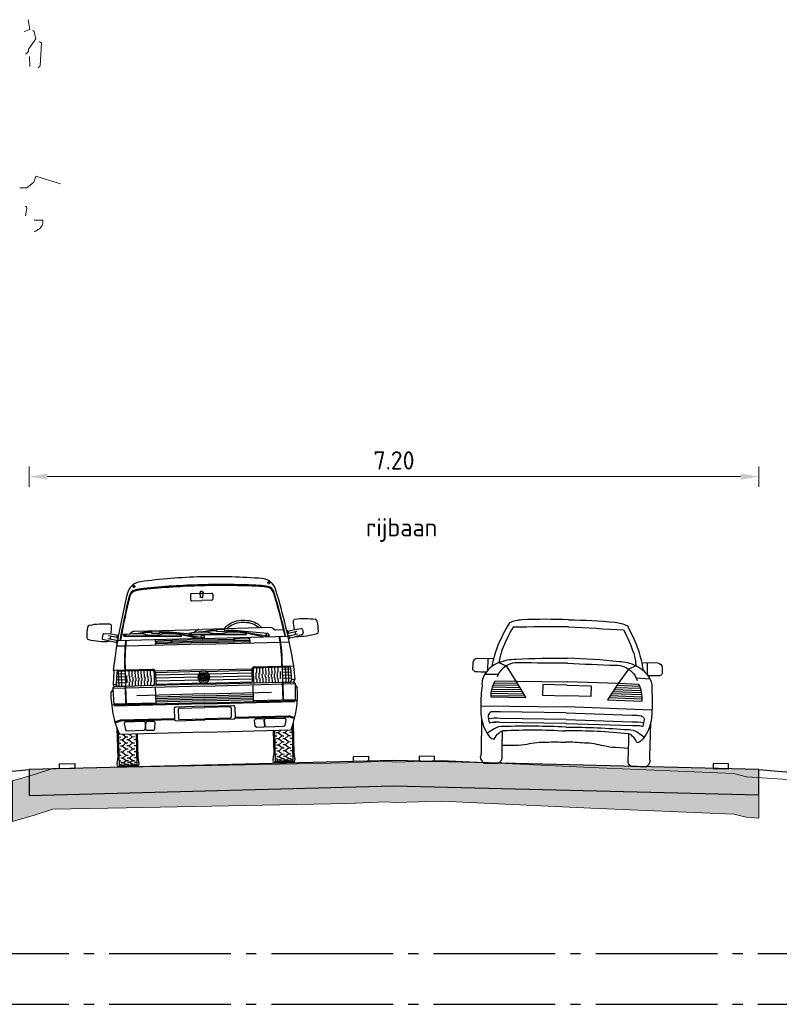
# Model space of a CAD drawing. Header units: metres. Extents: x 180716 to 180809, y 418548 to 418668.
# Tile 114 of 148: x 180778.54 to 180786.04, y 418612.37 to 418622.09. Entities that reach past the tile are written whole.
import ezdxf

# ---------------------------------------------------------------- set-up
doc = ezdxf.new("R2010")
doc.units = ezdxf.units.M
doc.linetypes.add('AL-NAP_LIJN', pattern=[15.25, 12, -1.5, 0.25, -1.5])
doc.layers.get('0').update_dxf_attribs({"color": 30, "lineweight": 0})
doc.layers.get('Defpoints').update_dxf_attribs({"lineweight": 0})
for name, color, linetype, lineweight in [('B-WE-GR-BOOM-SD', 253, 'Continuous', 0), ('B-WE-OG-DTM-V', 253, 'Continuous', 0), ('B-WE-VH-M', 253, 'Continuous', 0), ('B-WE-VH-VERHARDING_ASFALT-GD', 253, 'Continuous', 0), ('N-WE-GW-BERM-GD', 90, 'Continuous', 30), ('N-WE-VH-M', 7, 'Continuous', 18), ('N-WE-VH-VERHARDING_ASFALT-GD', 210, 'Continuous', 30), ('N-WE-VW-MARKERING-GD', 7, 'Continuous', 30), ('N-WE-WH-WATERPEIL_WINTERPEIL-GD', 150, 'AL-NAP_LIJN', 25), ('N-WE-WH-WATERPEIL_ZOMERPEIL-GD', 150, 'AL-NAP_LIJN', 25), ('X-XX-AL-AANKLEDING-SD', 6, 'Continuous', 25)]:
    doc.layers.add(name, color=color, linetype=linetype, lineweight=lineweight)
doc.layers.add('B-WE-VH-VERHARDING_ASFALT-AD', color=253, linetype='Continuous', lineweight=0, transparency=0.5)
doc.layers.add('N-WE-VH-VERHARDING_ASFALT-AD', color=212, linetype='Continuous', lineweight=18, transparency=0.3)
doc.styles.add('NLCS-ISO-M100-T18', font='NLCS-ISO.ttf', dxfattribs={"height": 0.18})
doc.dimstyles.new('NLCS-M100-T18-PIJL_L2_H1', dxfattribs={"dimscale": 0.1, "dimtxt": 2.5, "dimasz": 1.8, "dimexe": 2, "dimexo": 2, "dimgap": 0.7, "dimtad": 1, "dimzin": 0, "dimdsep": 46, "dimtxsty": 'NLCS-ISO-M100-T18', "dimcen": 0, "dimdle": 2, "dimclrd": 256, "dimclre": 256, "dimclrt": 1, "dimadec": 1, "dimazin": 0, "dimtfac": 1, "dimtdec": 3, "dimtofl": 0, "dimtmove": 0, "dimatfit": 3, "dimfxl": 2, "dimfxlon": 1, "dimtfillclr": 256, "dimtolj": 1, "dimtzin": 0, "dimlwd": -1, "dimlwe": -1, "dimarcsym": 0})

# ---------------------------------------------------------------- blocks, each defined once
blk = doc.blocks.new('SGR-BOOM_S02_G_ZIJ-D')
at = {"flags": 128}
for points in [[(2.8191, 7.5485), (2.8758, 7.5663), (2.8614, 7.6642)], [(2.8336, 7.3272), (2.8369, 7.3272), (2.8413, 7.3294), (2.8469, 7.335), (2.8502, 7.3383), (2.8591, 7.3461), (2.8614, 7.3517), (2.8625, 7.355), (2.8625, 7.375), (2.9348, 7.4751), (2.9181, 7.5474), (2.9147, 7.5507), (2.9103, 7.553), (2.9081, 7.5541), (2.9058, 7.5563)], [(2.9637, 7.4462), (2.9715, 7.4451), (2.977, 7.4429), (2.9881, 7.4373), (2.9926, 7.4329), (2.9781, 7.2104), (2.9737, 7.2071), (2.9692, 7.2004), (2.9626, 7.1915), (2.9592, 7.1871)], [(2.8725, 7.3027), (2.8769, 7.2015)], [(2.7768, 6.0038), (2.8469, 6.0038), (2.9147, 6.0616), (2.9359, 6.1195), (3.1805, 6.0461)], [(2.8336, 5.7302), (2.8469, 5.8059), (2.8458, 5.8092), (2.8436, 5.8148), (2.8413, 5.8192), (2.8336, 5.8259)], [(2.9203, 5.5757), (2.9336, 5.579), (2.9592, 5.5935), (2.9715, 5.6024), (2.987, 5.6201), (2.997, 5.6335), (3.0059, 5.6568), (3.0048, 5.6757), (3.0037, 5.6824), (3.0015, 5.6869), (2.9203, 5.6869)]]:
    blk.add_lwpolyline(points, dxfattribs=at)
blk = doc.blocks.new('SAL-AANKLEDING_BUSJE1_VOORAANZICHT-D')
for p, q in [((-0.6873, 1.7825), (-0.6612, 1.7645)), ((-0.6752, 1.7925), (-0.6491, 1.7745)), ((0.6752, 1.7925), (0.6491, 1.7745)), ((0.6873, 1.7825), (0.6612, 1.7645)), ((-0.11, 1.68), (-0.11, 1.63)), ((-0.0144, 1.69), (-0.1, 1.69)), ((-0.0122, 1.65), (-0.015, 1.7)), ((0.0122, 1.65), (0.015, 1.7)), ((0.0144, 1.69), (0.1, 1.69)), ((0.11, 1.68), (0.11, 1.63)), ((-0.1, 1.62), (0, 1.62)), ((0, 1.65), (-0.0122, 1.65)), ((0, 1.65), (0.0122, 1.65)), ((0.1, 1.62), (0, 1.62)), ((-0.9855, 1.3095), (-0.9929, 1.2741)), ((-0.9055, 1.31), (-0.9746, 1.3174)), ((-0.8521, 1.2478), (-0.9358, 1.2653)), ((-0.846, 1.2771), (-0.9296, 1.2946)), ((-0.9085, 1.2902), (-0.9146, 1.2609)), ((-0.8419, 1.2967), (-0.9055, 1.31)), ((-0.8419, 1.2967), (-0.846, 1.2771)), ((-0.846, 1.2771), (-0.8377, 1.2645)), ((-0.8419, 1.2967), (-0.8292, 1.305)), ((-0.7989, 1.31), (-0.7183, 1.31)), ((-0.7765, 1.2872), (-0.7763, 1.2972)), ((-0.7765, 1.2872), (-0.208, 1.2729)), ((-0.7764, 1.2926), (-0.5364, 1.2865)), ((-0.693, 1.329), (-0.7183, 1.31)), ((-0.675, 1.335), (0, 1.335)), ((-0.5365, 1.2861), (-0.5363, 1.2911)), ((-0.5363, 1.2911), (-0.4477, 1.2889)), ((-0.503, 1.3294), (-0.504, 1.3124)), ((-0.504, 1.3124), (-0.4221, 1.3078)), ((-0.4211, 1.3248), (-0.503, 1.3294)), ((-0.4478, 1.2839), (-0.4477, 1.2889)), ((-0.4478, 1.2843), (-0.2079, 1.2783)), ((-0.4221, 1.3078), (-0.4211, 1.3248)), ((-0.325, 1.3073), (-0.4218, 1.3128)), ((-0.324, 1.3172), (-0.4212, 1.3228)), ((-0.3517, 1.3058), (-0.3913, 1.308)), ((-0.3304, 1.301), (-0.3305, 1.296)), ((-0.2234, 1.2925), (-0.325, 1.3073)), ((-0.2219, 1.3024), (-0.324, 1.3172)), ((-0.0442, 1.2456), (-0.2238, 1.2895)), ((-0.2219, 1.3024), (-0.2234, 1.2925)), ((-0.0026, 1.2511), (-0.2234, 1.2925)), ((0.0015, 1.2791), (-0.2219, 1.3024)), ((-0.208, 1.2729), (-0.2078, 1.2829)), ((-0.1365, 1.2872), (-0.1363, 1.2972)), ((-0.1365, 1.2872), (0.432, 1.2729)), ((-0.1364, 1.2934), (-0.1363, 1.2972)), ((-0.1364, 1.2926), (0.1036, 1.2865)), ((-0.053, 1.329), (-0.0783, 1.31)), ((0.675, 1.335), (0, 1.335)), ((0.1035, 1.2861), (0.1037, 1.2911)), ((0.1037, 1.2911), (0.1923, 1.2889)), ((0.137, 1.3294), (0.136, 1.3124)), ((0.136, 1.3124), (0.2179, 1.3078)), ((0.2189, 1.3248), (0.137, 1.3294)), ((0.1922, 1.2839), (0.1923, 1.2889)), ((0.1922, 1.2843), (0.4321, 1.2783)), ((0.2179, 1.3078), (0.2189, 1.3248)), ((0.315, 1.3073), (0.2182, 1.3128)), ((0.316, 1.3172), (0.2188, 1.3228)), ((0.2883, 1.3058), (0.2487, 1.308)), ((0.3096, 1.301), (0.3095, 1.296)), ((0.4166, 1.2925), (0.315, 1.3073)), ((0.4181, 1.3024), (0.316, 1.3172)), ((0.5958, 1.2456), (0.4162, 1.2895)), ((0.4181, 1.3024), (0.4166, 1.2925)), ((0.6374, 1.2511), (0.4166, 1.2925)), ((0.6415, 1.2791), (0.4181, 1.3024)), ((0.432, 1.2729), (0.4322, 1.2829)), ((0.5036, 1.2934), (0.5037, 1.2972)), ((0.693, 1.329), (0.7183, 1.31)), ((0.7989, 1.31), (0.7183, 1.31)), ((0.8419, 1.2967), (0.8292, 1.305)), ((0.846, 1.2771), (0.8377, 1.2645)), ((0.8419, 1.2967), (0.9055, 1.31)), ((0.8419, 1.2967), (0.846, 1.2771)), ((0.846, 1.2771), (0.9296, 1.2946)), ((0.8521, 1.2478), (0.9358, 1.2653)), ((0.9055, 1.31), (0.9746, 1.3174)), ((0.9085, 1.2902), (0.9146, 1.2609)), ((0.9855, 1.3095), (0.9929, 1.2741)), ((-0.9199, 1.2415), (-0.9861, 1.2625)), ((-0.8562, 1.2282), (-0.9199, 1.2415)), ((-0.8521, 1.2478), (-0.8562, 1.2282)), ((-0.8562, 1.2282), (-0.8479, 1.2155)), ((-0.8521, 1.2478), (-0.8394, 1.2561)), ((-0.768, 1.19), (-0.8521, 1.19)), ((0, 1.2456), (-0.8415, 1.2456)), ((0, 1.19), (-0.7629, 1.19)), ((-0.4654, 1.19), (-0.4654, 1.2456)), ((0, 1.204), (-0.4654, 1.204)), ((-0.314, 1.218), (-0.465, 1.218)), ((-0.314, 1.232), (-0.4474, 1.232)), ((-0.314, 1.234), (-0.314, 1.218)), ((-0.314, 1.234), (-0.304, 1.234)), ((-0.304, 1.234), (-0.304, 1.218)), ((0, 1.232), (-0.304, 1.232)), ((0, 1.218), (-0.304, 1.218)), ((0, 1.2456), (0.8415, 1.2456)), ((0, 1.232), (0.304, 1.232)), ((0, 1.218), (0.304, 1.218)), ((0, 1.204), (0.4654, 1.204)), ((0, 1.19), (0.7629, 1.19)), ((0.0139, 1.2622), (0.0105, 1.2456)), ((0.314, 1.234), (0.304, 1.234)), ((0.304, 1.234), (0.304, 1.218)), ((0.314, 1.234), (0.314, 1.218)), ((0.314, 1.232), (0.4474, 1.232)), ((0.314, 1.218), (0.465, 1.218)), ((0.4654, 1.19), (0.4654, 1.2456)), ((0.6539, 1.2622), (0.6505, 1.2456)), ((0.768, 1.19), (0.8521, 1.19)), ((0.8521, 1.2478), (0.8394, 1.2561)), ((0.8562, 1.2282), (0.8479, 1.2155)), ((0.8521, 1.2478), (0.8562, 1.2282)), ((0.8562, 1.2282), (0.9199, 1.2415)), ((0.9199, 1.2415), (0.9861, 1.2625)), ((-0.887, 0.948), (-0.897, 0.816)), ((-0.505, 0.953), (-0.891, 0.953)), ((-0.891, 0.953), (-0.887, 0.948)), ((-0.8564, 0.9348), (-0.8657, 0.816)), ((-0.8599, 0.89), (-0.7749, 0.89)), ((-0.8575, 0.92), (-0.7749, 0.92)), ((-0.8463, 0.953), (-0.847, 0.944)), ((-0.7799, 0.944), (-0.8464, 0.944)), ((-0.838, 0.793), (-0.838, 0.944)), ((-0.81, 0.793), (-0.81, 0.944)), ((-0.7749, 0.939), (-0.7749, 0.903)), ((-0.7749, 0.903), (-0.7749, 0.8251)), ((-0.505, 0.944), (-0.7699, 0.944)), ((-0.7575, 0.8284), (-0.7575, 0.8984)), ((-0.735, 0.8924), (-0.735, 0.944)), ((-0.7275, 0.8342), (-0.7275, 0.8904)), ((-0.705, 0.8844), (-0.705, 0.944)), ((-0.6975, 0.84), (-0.6975, 0.8824)), ((-0.675, 0.8764), (-0.675, 0.944)), ((-0.6675, 0.8458), (-0.6675, 0.8745)), ((-0.645, 0.8714), (-0.645, 0.944)), ((-0.615, 0.8725), (-0.615, 0.944)), ((-0.585, 0.8792), (-0.585, 0.944)), ((-0.5775, 0.841), (-0.5775, 0.8809)), ((-0.555, 0.886), (-0.555, 0.944)), ((-0.5475, 0.836), (-0.5475, 0.8877)), ((-0.525, 0.8928), (-0.525, 0.944)), ((-0.5175, 0.8309), (-0.5175, 0.8945)), ((-0.49, 0.929), (-0.49, 0.9006)), ((-0.49, 0.9006), (-0.49, 0.8263)), ((0, 0.9346), (-0.475, 0.9346)), ((-0.475, 0.923), (-0.475, 0.805)), ((-0.0214, 0.92), (-0.475, 0.92)), ((-0.0508, 0.895), (-0.475, 0.895)), ((-0.0158, 0.8299), (-0.0367, 0.8768)), ((-0.013, 0.8461), (-0.0314, 0.8873)), ((-0.0063, 0.8671), (-0.02, 0.8979)), ((0, 0.8753), (-0.0117, 0.9017)), ((0, 0.9346), (0.475, 0.9346)), ((0, 0.8753), (0.0117, 0.9017)), ((0.0063, 0.8671), (0.02, 0.8979)), ((0.013, 0.8461), (0.0314, 0.8873)), ((0.0158, 0.8299), (0.0367, 0.8768)), ((0.0214, 0.92), (0.475, 0.92)), ((0.0508, 0.895), (0.475, 0.895)), ((0.475, 0.923), (0.475, 0.805)), ((0.49, 0.929), (0.49, 0.9006)), ((0.49, 0.9006), (0.49, 0.8263)), ((0.505, 0.953), (0.891, 0.953)), ((0.505, 0.944), (0.7699, 0.944)), ((0.5175, 0.8309), (0.5175, 0.8945)), ((0.525, 0.8928), (0.525, 0.944)), ((0.5475, 0.836), (0.5475, 0.8877)), ((0.555, 0.886), (0.555, 0.944)), ((0.5775, 0.841), (0.5775, 0.8809)), ((0.585, 0.8792), (0.585, 0.944)), ((0.615, 0.8725), (0.615, 0.944)), ((0.645, 0.8714), (0.645, 0.944)), ((0.6675, 0.8458), (0.6675, 0.8745)), ((0.675, 0.8764), (0.675, 0.944)), ((0.6975, 0.84), (0.6975, 0.8824)), ((0.705, 0.8844), (0.705, 0.944)), ((0.7275, 0.8342), (0.7275, 0.8904)), ((0.735, 0.8924), (0.735, 0.944)), ((0.7575, 0.8284), (0.7575, 0.8984)), ((0.7749, 0.939), (0.7749, 0.903)), ((0.8575, 0.92), (0.7749, 0.92)), ((0.7749, 0.903), (0.7749, 0.8251)), ((0.8599, 0.89), (0.7749, 0.89)), ((0.7799, 0.944), (0.8464, 0.944)), ((0.81, 0.793), (0.81, 0.944)), ((0.838, 0.793), (0.838, 0.944)), ((0.8463, 0.953), (0.847, 0.944)), ((0.8564, 0.9348), (0.8657, 0.816)), ((0.891, 0.953), (0.887, 0.948)), ((0.887, 0.948), (0.897, 0.816)), ((-0.901, 0.776), (-0.887, 0.793)), ((-0.897, 0.816), (-0.8657, 0.816)), ((-0.887, 0.793), (-0.897, 0.816)), ((-0.8557, 0.793), (-0.887, 0.793)), ((-0.8557, 0.793), (-0.8657, 0.816)), ((-0.8646, 0.83), (-0.7749, 0.83)), ((-0.8623, 0.86), (-0.7749, 0.86)), ((-0.7799, 0.793), (-0.8557, 0.793)), ((-0.7779, 0.793), (-0.7779, 0.6209)), ((-0.7749, 0.8251), (-0.7749, 0.798)), ((-0.7729, 0.793), (-0.7729, 0.6209)), ((-0.505, 0.793), (-0.7699, 0.793)), ((-0.735, 0.793), (-0.735, 0.8328)), ((-0.705, 0.793), (-0.705, 0.8386)), ((-0.675, 0.793), (-0.675, 0.8444)), ((-0.645, 0.793), (-0.645, 0.848)), ((-0.6375, 0.848), (-0.6375, 0.8714)), ((-0.615, 0.793), (-0.615, 0.8473)), ((-0.6075, 0.846), (-0.6075, 0.8742)), ((-0.585, 0.793), (-0.585, 0.8423)), ((-0.555, 0.793), (-0.555, 0.8372)), ((-0.525, 0.793), (-0.525, 0.8322)), ((0, 0.793), (-0.505, 0.793)), ((-0.49, 0.8263), (-0.49, 0.808)), ((-0.059, 0.865), (-0.475, 0.865)), ((-0.0508, 0.835), (-0.475, 0.835)), ((0, 0.805), (-0.475, 0.805)), ((-0.013, 0.8461), (-0.0055, 0.8629)), ((-0.0111, 0.8281), (0, 0.8529)), ((-0.0063, 0.8671), (0.0063, 0.8671)), ((-0.0055, 0.8629), (0.0055, 0.8629)), ((0.0111, 0.8281), (0, 0.8529)), ((0, 0.805), (0.475, 0.805)), ((0, 0.793), (0.505, 0.793)), ((0.013, 0.8461), (0.0055, 0.8629)), ((0.0508, 0.835), (0.475, 0.835)), ((0.059, 0.865), (0.475, 0.865)), ((0.49, 0.8263), (0.49, 0.808)), ((0.505, 0.793), (0.7699, 0.793)), ((0.525, 0.793), (0.525, 0.8322)), ((0.555, 0.793), (0.555, 0.8372)), ((0.585, 0.793), (0.585, 0.8423)), ((0.6075, 0.846), (0.6075, 0.8742)), ((0.615, 0.793), (0.615, 0.8473)), ((0.6375, 0.848), (0.6375, 0.8714)), ((0.645, 0.793), (0.645, 0.848)), ((0.675, 0.793), (0.675, 0.8444)), ((0.705, 0.793), (0.705, 0.8386)), ((0.735, 0.793), (0.735, 0.8328)), ((0.7729, 0.793), (0.7729, 0.6209)), ((0.8623, 0.86), (0.7749, 0.86)), ((0.8646, 0.83), (0.7749, 0.83)), ((0.7749, 0.8251), (0.7749, 0.798)), ((0.7779, 0.793), (0.7779, 0.6209)), ((0.7799, 0.793), (0.8557, 0.793)), ((0.8557, 0.793), (0.8657, 0.816)), ((0.8557, 0.793), (0.887, 0.793)), ((0.897, 0.816), (0.8657, 0.816)), ((0.887, 0.793), (0.897, 0.816)), ((0.901, 0.776), (0.887, 0.793)), ((-0.9005, 0.7614), (-0.92, 0.7388)), ((-0.901, 0.776), (-0.8955, 0.611)), ((-0.853, 0.776), (-0.901, 0.776)), ((0, 0.7759), (-0.901, 0.7759)), ((0, 0.6978), (-0.665, 0.6978)), ((-0.481, 0.7759), (-0.481, 0.611)), ((0, 0.68), (-0.481, 0.68)), ((0, 0.7759), (0.901, 0.7759)), ((0, 0.6978), (0.665, 0.6978)), ((0, 0.68), (0.481, 0.68)), ((0.481, 0.7759), (0.481, 0.611)), ((0.853, 0.776), (0.901, 0.776)), ((0.901, 0.776), (0.8955, 0.611)), ((0.9005, 0.7614), (0.92, 0.7388)), ((0, 0.611), (-0.9056, 0.611)), ((-0.481, 0.6209), (-0.8958, 0.6209)), ((0, 0.6006), (-0.8908, 0.6006)), ((0, 0.663), (-0.481, 0.663)), ((0, 0.646), (-0.481, 0.646)), ((0, 0.629), (-0.481, 0.629)), ((0, 0.663), (0.481, 0.663)), ((0, 0.646), (0.481, 0.646)), ((0, 0.629), (0.481, 0.629)), ((0, 0.611), (0.9056, 0.611)), ((0, 0.6006), (0.8908, 0.6006)), ((0.481, 0.6209), (0.8958, 0.6209)), ((-0.3, 0.561), (-0.3, 0.456)), ((0, 0.576), (-0.285, 0.576)), ((-0.261, 0.5535), (-0.261, 0.4635)), ((-0.251, 0.5635), (0, 0.5635)), ((0, 0.576), (0.285, 0.576)), ((0.251, 0.5635), (0, 0.5635)), ((0.261, 0.5535), (0.261, 0.4635)), ((0.3, 0.561), (0.3, 0.456)), ((-0.8416, 0.4581), (-0.8831, 0.4468)), ((-0.8403, 0.4481), (-0.8803, 0.4372)), ((-0.3, 0.4598), (-0.8285, 0.4598)), ((-0.2987, 0.4498), (-0.8272, 0.4498)), ((-0.285, 0.441), (0, 0.441)), ((-0.251, 0.4535), (0, 0.4535)), ((0.251, 0.4535), (0, 0.4535)), ((0.285, 0.441), (0, 0.441)), ((0.2987, 0.4498), (0.8272, 0.4498)), ((0.3, 0.4598), (0.8285, 0.4598)), ((0.8403, 0.4481), (0.8803, 0.4372)), ((0.8416, 0.4581), (0.8831, 0.4468)), ((-0.87, 0.3835), (-0.87, 0.085)), ((-0.8575, 0.3475), (-0.8575, 0)), ((-0.855, 0.295), (-0.835, 0.295)), ((0, 0.321), (-0.8474, 0.321)), ((-0.82, 0.265), (-0.785, 0.295)), ((-0.8154, 0.321), (-0.785, 0.295)), ((-0.785, 0.295), (-0.765, 0.295)), ((-0.755, 0.265), (-0.72, 0.295)), ((-0.7504, 0.321), (-0.72, 0.295)), ((-0.72, 0.295), (-0.7, 0.295)), ((-0.6825, 0.321), (-0.6825, 0)), ((-0.67, 0.321), (-0.67, 0.085)), ((0, 0.321), (0.8474, 0.321)), ((0.67, 0.321), (0.67, 0.085)), ((0.6825, 0.321), (0.6825, 0)), ((0.72, 0.295), (0.7, 0.295)), ((0.7504, 0.321), (0.72, 0.295)), ((0.755, 0.265), (0.72, 0.295)), ((0.785, 0.295), (0.765, 0.295)), ((0.8154, 0.321), (0.785, 0.295)), ((0.82, 0.265), (0.785, 0.295)), ((0.855, 0.295), (0.835, 0.295)), ((0.8575, 0.3475), (0.8575, 0)), ((0.87, 0.3835), (0.87, 0.085)), ((-0.855, 0.235), (-0.835, 0.235)), ((-0.82, 0.265), (-0.84, 0.265)), ((-0.82, 0.205), (-0.84, 0.205)), ((-0.82, 0.265), (-0.785, 0.235)), ((-0.82, 0.205), (-0.785, 0.235)), ((-0.82, 0.205), (-0.785, 0.175)), ((-0.785, 0.235), (-0.765, 0.235)), ((-0.755, 0.265), (-0.775, 0.265)), ((-0.755, 0.205), (-0.775, 0.205)), ((-0.755, 0.265), (-0.72, 0.235)), ((-0.755, 0.205), (-0.72, 0.235)), ((-0.755, 0.205), (-0.72, 0.175)), ((-0.72, 0.235), (-0.7, 0.235)), ((-0.685, 0.265), (-0.705, 0.265)), ((-0.685, 0.205), (-0.705, 0.205)), ((0.685, 0.265), (0.705, 0.265)), ((0.685, 0.205), (0.705, 0.205)), ((0.72, 0.235), (0.7, 0.235)), ((0.755, 0.265), (0.72, 0.235)), ((0.755, 0.205), (0.72, 0.235)), ((0.755, 0.205), (0.72, 0.175)), ((0.755, 0.265), (0.775, 0.265)), ((0.755, 0.205), (0.775, 0.205)), ((0.785, 0.235), (0.765, 0.235)), ((0.82, 0.265), (0.785, 0.235)), ((0.82, 0.205), (0.785, 0.235)), ((0.82, 0.205), (0.785, 0.175)), ((0.82, 0.265), (0.84, 0.265)), ((0.82, 0.205), (0.84, 0.205)), ((0.855, 0.235), (0.835, 0.235)), ((-0.855, 0.175), (-0.835, 0.175)), ((-0.855, 0.115), (-0.835, 0.115)), ((-0.82, 0.145), (-0.84, 0.145)), ((-0.82, 0.145), (-0.785, 0.175)), ((-0.82, 0.145), (-0.785, 0.115)), ((-0.82, 0.085), (-0.785, 0.115)), ((-0.785, 0.175), (-0.765, 0.175)), ((-0.785, 0.115), (-0.765, 0.115)), ((-0.755, 0.145), (-0.775, 0.145)), ((-0.755, 0.145), (-0.72, 0.175)), ((-0.755, 0.145), (-0.72, 0.115)), ((-0.755, 0.085), (-0.72, 0.115)), ((-0.72, 0.175), (-0.7, 0.175)), ((-0.72, 0.115), (-0.7, 0.115)), ((-0.685, 0.145), (-0.705, 0.145)), ((0.685, 0.145), (0.705, 0.145)), ((0.72, 0.175), (0.7, 0.175)), ((0.72, 0.115), (0.7, 0.115)), ((0.755, 0.145), (0.72, 0.175)), ((0.755, 0.145), (0.72, 0.115)), ((0.755, 0.085), (0.72, 0.115)), ((0.755, 0.145), (0.775, 0.145)), ((0.785, 0.175), (0.765, 0.175)), ((0.785, 0.115), (0.765, 0.115)), ((0.82, 0.145), (0.785, 0.175)), ((0.82, 0.145), (0.785, 0.115)), ((0.82, 0.085), (0.785, 0.115)), ((0.82, 0.145), (0.84, 0.145)), ((0.855, 0.175), (0.835, 0.175)), ((0.855, 0.115), (0.835, 0.115)), ((-0.8575, 0), (-0.6825, 0)), ((-0.855, 0.06), (-0.835, 0.06)), ((-0.855, 0.025), (-0.835, 0.025)), ((-0.855, 0.01), (-0.835, 0.01)), ((-0.82, 0.085), (-0.84, 0.085)), ((-0.82, 0.04), (-0.84, 0.04)), ((-0.82, 0.015), (-0.84, 0.015)), ((-0.82, 0.005), (-0.84, 0.005)), ((-0.82, 0.085), (-0.785, 0.06)), ((-0.82, 0.04), (-0.785, 0.06)), ((-0.82, 0.04), (-0.785, 0.025)), ((-0.82, 0.015), (-0.785, 0.025)), ((-0.82, 0.015), (-0.785, 0.01)), ((-0.82, 0.005), (-0.785, 0.01)), ((-0.82, 0.005), (-0.785, 0)), ((-0.785, 0.06), (-0.765, 0.06)), ((-0.785, 0.025), (-0.765, 0.025)), ((-0.785, 0.01), (-0.765, 0.01)), ((-0.755, 0.085), (-0.775, 0.085)), ((-0.755, 0.04), (-0.775, 0.04)), ((-0.755, 0.015), (-0.775, 0.015)), ((-0.755, 0.005), (-0.775, 0.005)), ((-0.755, 0.085), (-0.72, 0.06)), ((-0.755, 0.04), (-0.72, 0.06)), ((-0.755, 0.04), (-0.72, 0.025)), ((-0.755, 0.015), (-0.72, 0.025)), ((-0.755, 0.015), (-0.72, 0.01)), ((-0.755, 0.005), (-0.72, 0.01)), ((-0.755, 0.005), (-0.72, 0)), ((-0.72, 0.06), (-0.7, 0.06)), ((-0.72, 0.025), (-0.7, 0.025)), ((-0.72, 0.01), (-0.7, 0.01)), ((-0.685, 0.085), (-0.705, 0.085)), ((-0.685, 0.04), (-0.705, 0.04)), ((-0.685, 0.015), (-0.705, 0.015)), ((-0.685, 0.005), (-0.705, 0.005)), ((0.8575, 0), (0.6825, 0)), ((0.685, 0.085), (0.705, 0.085)), ((0.685, 0.04), (0.705, 0.04)), ((0.685, 0.015), (0.705, 0.015)), ((0.685, 0.005), (0.705, 0.005)), ((0.72, 0.06), (0.7, 0.06)), ((0.72, 0.025), (0.7, 0.025)), ((0.72, 0.01), (0.7, 0.01)), ((0.755, 0.085), (0.72, 0.06)), ((0.755, 0.04), (0.72, 0.06)), ((0.755, 0.04), (0.72, 0.025)), ((0.755, 0.015), (0.72, 0.025)), ((0.755, 0.015), (0.72, 0.01)), ((0.755, 0.005), (0.72, 0.01)), ((0.755, 0.005), (0.72, 0)), ((0.755, 0.085), (0.775, 0.085)), ((0.755, 0.04), (0.775, 0.04)), ((0.755, 0.015), (0.775, 0.015)), ((0.755, 0.005), (0.775, 0.005)), ((0.785, 0.06), (0.765, 0.06)), ((0.785, 0.025), (0.765, 0.025)), ((0.785, 0.01), (0.765, 0.01)), ((0.82, 0.085), (0.785, 0.06)), ((0.82, 0.04), (0.785, 0.06)), ((0.82, 0.04), (0.785, 0.025)), ((0.82, 0.015), (0.785, 0.025)), ((0.82, 0.015), (0.785, 0.01)), ((0.82, 0.005), (0.785, 0.01)), ((0.82, 0.005), (0.785, 0)), ((0.82, 0.085), (0.84, 0.085)), ((0.82, 0.04), (0.84, 0.04)), ((0.82, 0.015), (0.84, 0.015)), ((0.82, 0.005), (0.84, 0.005)), ((0.855, 0.06), (0.835, 0.06)), ((0.855, 0.025), (0.835, 0.025)), ((0.855, 0.01), (0.835, 0.01))]:
    blk.add_line(p, q)
for points in [[(0, 1.7108, 0.072539), (-0.0059, 1.7099, 0.083707), (-0.0106, 1.7076, 0.106587), (-0.0139, 1.7039, 0.131335), (-0.015, 1.7, 0.131335)], [(-0.015, 1.7, 0.131335), (-0.0139, 1.6961, 0.106587), (-0.0106, 1.6924, 0.083707), (-0.0059, 1.6901, 0.072539), (0, 1.6892, 0.072539)], [(0, 1.7108, -0.072539), (0.0059, 1.7099, -0.083707), (0.0106, 1.7076, -0.106587), (0.0139, 1.7039, -0.131335), (0.015, 1.7, -0.131335)], [(0.015, 1.7, -0.131335), (0.0139, 1.6961, -0.106587), (0.0106, 1.6924, -0.083707), (0.0059, 1.6901, -0.072539), (0, 1.6892, -0.072539)], [(0.2141, 1.335, -0.084851), (0.2544, 1.374, -0.081148), (0.3191, 1.4043, -0.069152), (0.4, 1.4156, -0.069152), (0.4809, 1.4043, -0.081148), (0.5456, 1.374, -0.084851), (0.5859, 1.335, -0.13694)], [(0.2399, 1.335, -0.058647), (0.2656, 1.3575, -0.081148), (0.3245, 1.3851, -0.069152), (0.4, 1.3956, -0.069152), (0.4755, 1.3851, -0.081148), (0.5344, 1.3575, -0.058647), (0.5601, 1.335, -0.13694)]]:
    blk.add_lwpolyline(points, format="xyb")
for points in [[(-0.7718, 0.355), (-0.6044, 0.355, 0.394848), (-0.5894, 0.369), (-0.5857, 0.424, 0.433848), (-0.6007, 0.44), (-0.7828, 0.44, 0.473285), (-0.7975, 0.4221), (-0.7865, 0.3671, 0.357511)], [(-0.5856, 0.426), (-0.5893, 0.371, 0.433848), (-0.5743, 0.355), (-0.5094, 0.355, 0.394848), (-0.4944, 0.369), (-0.4907, 0.424, 0.433848), (-0.5057, 0.44), (-0.5706, 0.44, 0.394848)], [(0.5856, 0.426), (0.5893, 0.371, -0.433848), (0.5743, 0.355), (0.5094, 0.355, -0.394848), (0.4944, 0.369), (0.4907, 0.424, -0.433848), (0.5057, 0.44), (0.5706, 0.44, -0.394848)], [(0.7718, 0.355), (0.6044, 0.355, -0.394848), (0.5894, 0.369), (0.5857, 0.424, -0.433848), (0.6007, 0.44), (0.7828, 0.44, -0.473285), (0.7975, 0.4221), (0.7865, 0.3671, -0.357511)]]:
    blk.add_lwpolyline(points, format="xyb", close=True)
for centre, radius in [((0, 1.265), 0.0141), ((0.64, 1.265), 0.0141), ((0.64, 1.265), 0.0141), ((0, 0.865), 0.0455)]:
    blk.add_circle(centre, radius)
for centre, radius, start, end in [((0.0344, -4.2519), 6.106, 90.32247, 95.98087), ((-0.0344, -4.2519), 6.106, 84.01913, 89.67753), ((-0.5862, 1.6717), 0.15, 132.36961, 164.33228), ((-0.6844, 1.7913), 0.00931, 251.77378, 6.95643), ((-0.5862, 1.6717), 0.15, 95.98087, 126.3606), ((-0.5345, 1.2434), 0.512, 94.20514, 104.07814), ((0, -6.0256), 7.8006, 90, 94.20514), ((0, -6.0256), 7.7906, 90, 94.20514), ((0, -6.0256), 7.8006, 85.79486, 90), ((0, -6.0256), 7.7906, 85.79486, 90), ((0.5345, 1.2434), 0.512, 75.92186, 85.79486), ((0.5862, 1.6717), 0.15, 53.6394, 84.01913), ((0.6844, 1.7913), 0.00931, 173.04357, 288.22622), ((0.5862, 1.6717), 0.15, 15.66772, 47.63039), ((5.134, 0.0772), 6.0883, 164.42198, 171.72899), ((5.0109, 0.1018), 5.9401, 164.52802, 168.89843), ((5.0109, 0.1018), 5.9341, 164.57362, 168.88706), ((-0.6415, 1.667), 0.075, 103.50538, 165.03085), ((-0.6376, 1.6573), 0.0754, 104.63241, 162.28245), ((-0.5345, 1.2434), 0.502, 94.20514, 104.07814), ((-0.1, 1.68), 0.01, 90, 180), ((0.1, 1.68), 0.01, 0, 90), ((0.5345, 1.2434), 0.502, 75.92186, 85.79486), ((0.6376, 1.6573), 0.0754, 17.71755, 75.36759), ((0.6415, 1.667), 0.075, 14.96915, 76.49462), ((-5.0109, 0.1018), 5.9341, 11.11294, 15.42638), ((-5.0109, 0.1018), 5.9401, 11.10157, 15.47198), ((-5.134, 0.0772), 6.0883, 8.27101, 15.57802), ((-0.1, 1.63), 0.01, 180, 270), ((0.1, 1.63), 0.01, 270, 0), ((-0.5171, 1.2781), 0.6259, 170.00544, 179.43722), ((-1.1138, 1.3833), 0.02, 99.28505, 170.00544), ((-0.9895, 0.6232), 0.7901, 84.53208, 99.28505), ((-0.9162, 1.3898), 0.02, 0.55397, 84.53208), ((-1.2156, 1.387), 0.3195, 346.06881, 0.55397), ((1.2156, 1.387), 0.3195, 179.44603, 193.93119), ((0.9162, 1.3898), 0.02, 95.46792, 179.44603), ((0.9895, 0.6232), 0.7901, 80.71495, 95.46792), ((1.1138, 1.3833), 0.02, 9.99456, 80.71495), ((0.5171, 1.2781), 0.6259, 0.56278, 9.99456), ((-1.123, 1.2841), 0.02, 179.43722, 255.39537), ((-0.944, 1.9711), 0.73, 255.39537, 271.89051), ((-0.9831, 1.272), 0.01, 168.18872, 252.42542), ((-0.9757, 1.3074), 0.01, 83.95202, 168.18872), ((-0.6682, 0.8226), 0.4867, 88.20631, 102.83367), ((-0.675, 1.305), 0.03, 90, 126.8699), ((-0.5107, 0.5478), 0.7696, 89.47867, 100.66014), ((-0.5106, 0.5528), 0.7696, 89.46686, 100.66014), ((-0.6682, 0.8226), 0.4867, 74.2853, 85.62285), ((-0.3396, 0.8144), 0.4867, 91.49612, 102.83367), ((-0.5107, 0.5478), 0.7696, 76.45883, 81.07189), ((-0.5106, 0.5528), 0.7696, 76.45883, 78.08783), ((-0.3396, 0.8144), 0.4867, 74.2853, 88.91266), ((-0.0282, 0.8226), 0.4867, 88.20631, 102.83367), ((-0.035, 1.305), 0.03, 90, 126.8699), ((0.1293, 0.5478), 0.7696, 89.47867, 100.66014), ((0.1294, 0.5528), 0.7696, 89.46686, 100.66014), ((-0.0282, 0.8226), 0.4867, 74.2853, 85.62285), ((0.3004, 0.8144), 0.4867, 91.49612, 102.83367), ((0.1293, 0.5478), 0.7696, 76.45883, 81.07189), ((0.1294, 0.5528), 0.7696, 76.45883, 78.08783), ((0.3004, 0.8144), 0.4867, 74.2853, 88.91266), ((0.675, 1.305), 0.03, 53.1301, 90), ((0.944, 1.9711), 0.73, 268.10949, 284.60463), ((0.9757, 1.3074), 0.01, 11.81128, 96.04798), ((0.9831, 1.272), 0.01, 287.57458, 11.81128), ((1.123, 1.2841), 0.02, 284.60463, 0.56278), ((0.9101, 1.0009), 1.6887, 171.66812, 181.6239), ((0.9101, 1.0009), 1.6837, 171.64321, 181.6239), ((-0.4474, 1.214), 0.018, 90, 180), ((-0.309, 1.2191), 0.00513, 192.68038, 347.31962), ((0.309, 1.2191), 0.00513, 192.68038, 347.31962), ((0.4474, 1.214), 0.018, 0, 90), ((-0.9101, 1.0009), 1.6837, 358.3761, 8.35679), ((-0.9101, 1.0009), 1.6887, 358.3761, 8.33188), ((-0.8464, 0.934), 0.01, 90, 175.50742), ((-0.7799, 0.939), 0.005, 360, 90), ((-0.7699, 0.939), 0.005, 90, 180), ((-0.505, 0.923), 0.03, 0, 90), ((-0.505, 0.929), 0.015, 0, 90), ((0, 0.865), 0.059, 90, 270), ((0, 0.865), 0.0385, 162.20081, 245.79919), ((0, 0.865), 0.0385, 121.31381, 144.60535), ((0, 0.865), 0.0385, 72.26113, 107.73887), ((0, 0.865), 0.059, 270, 90), ((0, 0.865), 0.0385, 294.20081, 17.79919), ((0, 0.865), 0.0385, 35.39465, 58.68619), ((0.505, 0.923), 0.03, 90, 180), ((0.505, 0.929), 0.015, 90, 180), ((0.7699, 0.939), 0.005, 0, 90), ((0.7799, 0.939), 0.005, 90, 180), ((0.8464, 0.934), 0.01, 4.49258, 90), ((-0.7799, 0.798), 0.005, 270, 360), ((-0.7699, 0.798), 0.005, 180, 270), ((-0.505, 0.808), 0.015, 270, 360), ((0, 0.865), 0.0385, 253.31381, 286.68619), ((0.505, 0.808), 0.015, 180, 270), ((0.7699, 0.798), 0.005, 270, 0), ((0.7799, 0.798), 0.005, 180, 270), ((0.1081, 0.7023), 1.0288, 177.97011, 201.75428), ((-0.1081, 0.7023), 1.0288, 338.24572, 2.02989), ((-0.9056, 0.601), 0.01, 90, 185.70761), ((0.9056, 0.601), 0.01, 354.29239, 90), ((-0.285, 0.561), 0.015, 90, 180), ((-0.251, 0.5535), 0.01, 90, 180), ((0.251, 0.5535), 0.01, 0, 90), ((0.285, 0.561), 0.015, 0, 90), ((-0.8285, 0.4098), 0.05, 90, 105.15437), ((-0.8272, 0.3998), 0.05, 90, 105.15437), ((-0.285, 0.456), 0.015, 180, 270), ((-0.251, 0.4635), 0.01, 180, 270), ((0.251, 0.4635), 0.01, 270, 0), ((0.285, 0.456), 0.015, 270, 0), ((0.8272, 0.3998), 0.05, 74.84563, 90), ((0.8285, 0.4098), 0.05, 74.84563, 90), ((-0.8498, 0.0287), 0.0297, 160.80093, 254.95104), ((-1.0114, 0.085), 0.1414, 340.80093, 0), ((-0.6902, 0.0287), 0.0297, 285.04896, 19.19907), ((-0.5286, 0.085), 0.1414, 180, 199.19907), ((0.6902, 0.0287), 0.0297, 160.80093, 254.95104), ((0.5286, 0.085), 0.1414, 340.80093, 360), ((0.8498, 0.0287), 0.0297, 285.04896, 19.19907), ((1.0114, 0.085), 0.1414, 180, 199.19907)]:
    blk.add_arc(centre, radius, start, end)
blk = doc.blocks.new('SAL-AANKLEDING_AUTO2_ACHTERAANZICHT-D')
for points in [[(0, 1.4303, 0.026139), (-0.4616, 1.419, 0.076615), (-0.5814, 1.3882, 0.036668), (-0.697, 1.1456, 0.049136), (-0.7464, 0.9516, 2.196377)], [(0, 1.3607, 0.005851), (-0.5457, 1.3445, 0.040858), (-0.6502, 1.1157, 0.034998), (-0.6767, 0.993, -0.100737), (-0.5106, 1.0303, -0.017526), (0, 1.0525, 0.289289)], [(0, 1.4303, -0.026139), (0.4616, 1.419, -0.076615), (0.5814, 1.3882, -0.036668), (0.697, 1.1456, -0.049136), (0.7464, 0.9516, -2.196377)], [(0, 1.3607, -0.005851), (0.5457, 1.3445, -0.040858), (0.6502, 1.1157, -0.034998), (0.6767, 0.993, 0.100737), (0.5106, 1.0303, 0.017526), (0, 1.0525, -0.289289)], [(-0.7315, 1.0291), (-0.8908, 1.0278, 0.347651), (-0.9348, 0.9831, -0.016693), (-0.935, 0.9225, 0.222222), (-0.9114, 0.9002, 0.015352), (-0.7971, 0.8982, -1.767273)], [(-0.6767, 0.993, 0.153604), (-0.8063, 0.8847, 0.175673), (-0.8379, 0.7607, 0.046292), (-0.843, 0.5602, 0.169378), (-0.7741, 0.2909, 0.236211), (-0.7061, 0.2348, -0.117588), (-0.6563, 0.3007, -0.15232), (-0.6186, 0.3222, -0.027876), (-0.0001, 0.335, 3.882498)], [(0, 1.0034, -0.004258), (-0.4732, 0.995, 0.22286), (-0.6398, 0.9309, 0.139614), (-0.6899, 0.851, 2.585177)], [(0, 1.0034, 0.004258), (0.4732, 0.995, -0.22286), (0.6398, 0.9309, -0.139614), (0.6899, 0.851, -2.585177)], [(0.6767, 0.993, -0.153604), (0.8063, 0.8847, -0.175673), (0.8379, 0.7607, -0.046292), (0.843, 0.5602, -0.169378), (0.7741, 0.2909, -0.236211), (0.7061, 0.2348, 0.117588), (0.6563, 0.3007, 0.15232), (0.6186, 0.3222, 0.027876), (0.0001, 0.335, -3.882498)], [(0.7315, 1.0291), (0.8908, 1.0278, -0.347651), (0.9348, 0.9831, 0.016693), (0.935, 0.9225, -0.222222), (0.9114, 0.9002, -0.015352), (0.7971, 0.8982, 1.767273)], [(-0.5057, 0.8148), (-0.4034, 0.6518), (-0.7453, 0.6484, -0.135811), (-0.7085, 0.8122), (-0.5057, 0.8148)], [(0.5057, 0.8148), (0.4034, 0.6518), (0.7453, 0.6484, 0.135811), (0.7085, 0.8122), (0.5057, 0.8148)], [(-0.7407, 0.5037, 0.236554), (-0.769, 0.4711, 0.08143), (-0.7558, 0.3948, -0.070992), (-0.6955, 0.4042, -0.006009)], [(-0.0001, 0.5125), (-0.6517, 0.5062, 0.047583), (-0.7407, 0.5037, 0.730995)], [(0.0001, 0.5125), (0.6517, 0.5062, -0.047583), (0.7407, 0.5037, -0.730995)], [(0.7407, 0.5037, -0.236554), (0.769, 0.4711, -0.08143), (0.7558, 0.3948, 0.070992), (0.6955, 0.4042, 0.006009)], [(-0.8348, 0.4345), (-0.8302, 0.1, -0.248493)], [(-0.0001, 0.4475), (-0.6517, 0.4412, 0.061396), (-0.7662, 0.4348, 0.730995)], [(-0.0001, 0.4096), (-0.6517, 0.4033, 0.029664), (-0.7073, 0.4037, 0.730995)], [(0.0001, 0.4081, 0.000036), (-0.001, 0.4081, 2.482916)], [(-0.0001, 0.4081, -0.000036), (0.001, 0.4081, -2.482916)], [(0.0001, 0.4475), (0.6517, 0.4412, -0.061396), (0.7662, 0.4348, -0.730995)], [(0.0001, 0.4096), (0.6517, 0.4033, -0.029664), (0.7073, 0.4037, -0.730995)], [(0.8348, 0.4345), (0.8302, 0.1, 0.248493)], [(-0.7996, -0.002), (-0.6835, 0, 0.473275), (-0.6224, 0.0509, -0.007714), (-0.623, 0.3211, -0.63259)], [(-0.0001, 0.3734, 0.016204), (-0.6173, 0.363, 0.146653), (-0.7078, 0.3388), (-0.7761, 0.2939)], [(0.0001, 0.3734, -0.016204), (0.6173, 0.363, -0.146653), (0.7078, 0.3388), (0.7761, 0.2939)], [(0.7996, -0.002), (0.6835, 0, -0.473275), (0.6224, 0.0509, 0.007714), (0.623, 0.3211, 0.63259)], [(-0.6237, 0.1771), (-0.4947, 0.1821, 0.037524), (-0.3796, 0.1956, -0.05794), (-0.187, 0.2202, -0.019198), (-0.0001, 0.2236, -1.799572)], [(0.6237, 0.1771), (0.4947, 0.1821, -0.037524), (0.3796, 0.1956, 0.05794), (0.187, 0.2202, 0.019198), (0.0001, 0.2236, 1.799572)], [(-0.8302, 0.1, -0.067731), (-0.835, 0.0638, 0.089533), (-0.8369, 0.057, 0.411641)], [(0.8302, 0.1, 0.067731), (0.835, 0.0638, -0.089533), (0.8369, 0.057, -0.411641)], [(-0.8369, 0.057, 0.247158), (-0.7996, -0.002, 0.417966)], [(0.8369, 0.057, -0.247158), (0.7996, -0.002, -0.417966)]]:
    blk.add_lwpolyline(points, format="xyb")
for points in [[(-0.7868, 1.0286), (-0.7869, 0.9114)], [(-0.6767, 0.993), (-0.6041, 0.9607), (-0.5057, 0.8148), (0, 0.8183)], [(0.6767, 0.993), (0.6041, 0.9607), (0.5057, 0.8148), (0, 0.8183)], [(0.7868, 1.0286), (0.7869, 0.9114)], [(-0.6807, 0.8754), (-0.8149, 0.8708)], [(0.6807, 0.8754), (0.8149, 0.8708)], [(-0.7185, 0.7919), (-0.4926, 0.794)], [(-0.0001, 0.7864), (-0.2382, 0.786), (-0.2384, 0.6807)], [(0.0001, 0.7864), (0.2382, 0.786), (0.2384, 0.6807)], [(0.7185, 0.7919), (0.4926, 0.794)], [(-0.7448, 0.6879), (-0.4279, 0.6908)], [(-0.7425, 0.7087), (-0.4409, 0.7115)], [(-0.7388, 0.7295), (-0.4538, 0.7321)], [(-0.7336, 0.7503), (-0.4668, 0.7527)], [(-0.7269, 0.7711), (-0.4797, 0.7734)], [(-0.2384, 0.6807), (-0.0001, 0.6807)], [(0.2384, 0.6807), (0.0001, 0.6807)], [(0.7448, 0.6879), (0.4279, 0.6908)], [(0.7425, 0.7087), (0.4409, 0.7115)], [(0.7388, 0.7295), (0.4538, 0.7321)], [(0.7336, 0.7503), (0.4668, 0.7527)], [(0.7269, 0.7711), (0.4797, 0.7734)], [(-0.7457, 0.6672), (-0.415, 0.6702)], [(0.0001, 0.6563), (-0.0003, 0.6563)], [(-0.0001, 0.6563), (0.0003, 0.6563)], [(0.7457, 0.6672), (0.415, 0.6702)], [(-0.8431, 0.5609), (-0.0001, 0.5726)], [(0.8431, 0.5609), (0.0001, 0.5726)]]:
    blk.add_lwpolyline(points)
blk = doc.blocks.new('*D25')
at = {"layer": 'Defpoints', "color": 0, "transparency": 16777216}
for p in [(180785.8369, 418617.5787), (180778.6369, 418617.111), (180785.8369, 418617.111)]:
    blk.add_point(p, dxfattribs=at)
at = {"layer": 'N-WE-VH-M', "transparency": 16777216}
for p, q in [((180778.6369, 418617.4787), (180778.6369, 418617.6787)), ((180785.8369, 418617.4787), (180785.8369, 418617.6787)), ((180778.8169, 418617.5787), (180785.6569, 418617.5787))]:
    blk.add_line(p, q, dxfattribs=at)
for points in [[(180778.8169, 418617.6087), (180778.8169, 418617.5487), (180778.6369, 418617.5787)], [(180785.6569, 418617.6087), (180785.6569, 418617.5487), (180785.8369, 418617.5787)]]:
    blk.add_solid(points, dxfattribs=at)
at = {"layer": 'N-WE-VH-M', "color": 1, "transparency": 16777216, "insert": (180782.2369, 418617.7387), "char_height": 0.18, "attachment_point": 5, "style": 'NLCS-ISO-M100-T18'}
blk.add_mtext('\\A1;7.20', dxfattribs=at)

msp = doc.modelspace()

# ---------------------------------------------------------------- hatches: boundary and pattern name
at = {"layer": 'B-WE-VH-VERHARDING_ASFALT-AD'}
h = msp.add_hatch(color=256, dxfattribs=at)
h.dxf.hatch_style = 1
h.paths.add_polyline_path([(180778.4728, 418614.1769), (180778.4728, 418614.5769), (180778.6999, 418614.6418), (180778.8704, 418614.6975), (180779.5932, 418614.7126), (180781.7818, 418614.7546), (180782.1557, 418614.7699), (180782.2534, 418614.7626), (180782.7048, 418614.7776), (180784.1783, 418614.708), (180785.5899, 418614.6499), (180785.7147, 418614.6179), (180785.8369, 418614.6091), (180785.8369, 418614.2091), (180785.7147, 418614.2179), (180785.5899, 418614.2499), (180784.1783, 418614.308), (180782.7048, 418614.3776), (180782.2534, 418614.3626), (180782.1557, 418614.3699), (180781.7818, 418614.3546), (180779.5932, 418614.3126), (180778.8704, 418614.2975), (180778.6999, 418614.2418)])
at = {"layer": 'N-WE-VH-VERHARDING_ASFALT-AD'}
h = msp.add_hatch(color=256, dxfattribs=at)
h.dxf.hatch_style = 1
h.paths.add_polyline_path([(180785.8369, 418614.6881), (180782.2369, 418614.7781), (180778.6369, 418614.6881), (180778.6369, 418614.4342), (180782.2369, 418614.528), (180785.8369, 418614.438)])

# ---------------------------------------------------------------- linework, layer by layer
at = {"layer": 'B-WE-OG-DTM-V', "flags": 128}
msp.add_lwpolyline([(180770.5368, 418613.8504), (180770.9849, 418614.1097), (180771.3779, 418614.1496), (180772.7324, 418614.2493), (180774.2242, 418614.2892), (180774.7778, 418614.3061), (180777.0885, 418614.472), (180778.4728, 418614.5769), (180778.6999, 418614.6418), (180778.8704, 418614.6975), (180779.5932, 418614.7126), (180781.7818, 418614.7546), (180782.1557, 418614.7699), (180782.2534, 418614.7626), (180782.7048, 418614.7776), (180784.1783, 418614.708), (180785.5899, 418614.6499), (180785.7147, 418614.6179), (180786.0198, 418614.5959), (180788.1995, 418614.4515)], dxfattribs=at)
at = {"layer": 'B-WE-VH-VERHARDING_ASFALT-GD'}
msp.add_lwpolyline([(180778.4728, 418614.1769), (180778.4728, 418614.5769), (180778.6999, 418614.6418), (180778.8704, 418614.6975), (180779.5932, 418614.7126), (180781.7818, 418614.7546), (180782.1557, 418614.7699), (180782.2534, 418614.7626), (180782.7048, 418614.7776), (180784.1783, 418614.708), (180785.5899, 418614.6499), (180785.7147, 418614.6179), (180785.8369, 418614.6091), (180785.8369, 418614.2091), (180785.7147, 418614.2179), (180785.5899, 418614.2499), (180784.1783, 418614.308), (180782.7048, 418614.3776), (180782.2534, 418614.3626), (180782.1557, 418614.3699), (180781.7818, 418614.3546), (180779.5932, 418614.3126), (180778.8704, 418614.2975), (180778.6999, 418614.2418)], close=True, dxfattribs=at)
at = {"layer": 'N-WE-GW-BERM-GD', "flags": 128}
for points in [[(180774.7778, 418614.3061), (180778.6369, 418614.6881)], [(180785.8369, 418614.6881), (180789.4369, 418614.3757)]]:
    msp.add_lwpolyline(points, dxfattribs=at)
at = {"layer": 'N-WE-VH-VERHARDING_ASFALT-GD', "flags": 128}
msp.add_lwpolyline([(180785.8369, 418614.6881), (180782.2369, 418614.7781), (180778.6369, 418614.6881), (180778.6369, 418614.4342), (180782.2369, 418614.528), (180785.8369, 418614.438)], close=True, dxfattribs=at)
at = {"layer": 'N-WE-VW-MARKERING-GD', "flags": 128}
for points in [[(180781.8369, 418614.8181), (180781.9869, 418614.8219), (180781.9869, 418614.7719), (180781.8369, 418614.7681)], [(180782.6369, 418614.8181), (180782.4869, 418614.8219), (180782.4869, 418614.7718), (180782.6369, 418614.7681)], [(180778.9369, 418614.7456), (180779.0869, 418614.7494), (180779.0869, 418614.6994), (180778.9369, 418614.6956)], [(180785.5369, 418614.7455), (180785.3869, 418614.7493), (180785.3869, 418614.6993), (180785.5369, 418614.6955)]]:
    msp.add_lwpolyline(points, close=True, dxfattribs=at)
at = {"layer": 'N-WE-WH-WATERPEIL_WINTERPEIL-GD', "ltscale": 0.1, "flags": 128}
msp.add_lwpolyline([(180765.0283, 418612.3726), (180798.2642, 418612.3726)], dxfattribs=at)
at = {"layer": 'N-WE-WH-WATERPEIL_ZOMERPEIL-GD', "ltscale": 0.1, "flags": 128}
msp.add_lwpolyline([(180765.0283, 418612.8726), (180798.2642, 418612.8726)], dxfattribs=at)

# ---------------------------------------------------------------- block references
at = {"layer": 'B-WE-GR-BOOM-SD'}
msp.add_blockref('SGR-BOOM_S02_G_ZIJ-D', (180775.7675, 418614.4226), dxfattribs=at)
at = {"layer": 'X-XX-AL-AANKLEDING-SD'}
for name, p, rotation in [('SAL-AANKLEDING_BUSJE1_VOORAANZICHT-D', (180780.3827, 418614.737), 1.494218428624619), ('SAL-AANKLEDING_AUTO2_ACHTERAANZICHT-D', (180783.9241, 418614.7351), 358.5734064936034)]:
    msp.add_blockref(name, p, dxfattribs=dict(at, rotation=rotation))

# ---------------------------------------------------------------- texts
at = {"layer": 'B-WE-VH-M', "insert": (180781.9599, 418617.1689), "char_height": 0.18, "attachment_point": 1, "style": 'NLCS-ISO-M100-T18'}
msp.add_mtext_dynamic_manual_height_columns('rijbaan', width=1.402386, gutter_width=12.5, heights=[0], dxfattribs=at)

# ---------------------------------------------------------------- dimensions: what is measured, and where the dimension line sits
at = {"layer": 'N-WE-VH-M'}
dim = msp.add_linear_dim(base=(180785.8369, 418617.5787), p1=(180778.6369, 418617.111), p2=(180785.8369, 418617.111), dimstyle='NLCS-M100-T18-PIJL_L2_H1', override={"dimexe": 1, "dimexo": 1, "dimdle": 1, "dimtofl": 1, "dimfxl": 1}, dxfattribs=at)
dim.commit()
dim.dimension.update_dxf_attribs({"geometry": '*D25', "text_midpoint": (180782.2369, 418617.7387)})

doc.saveas('drawing.dxf')
